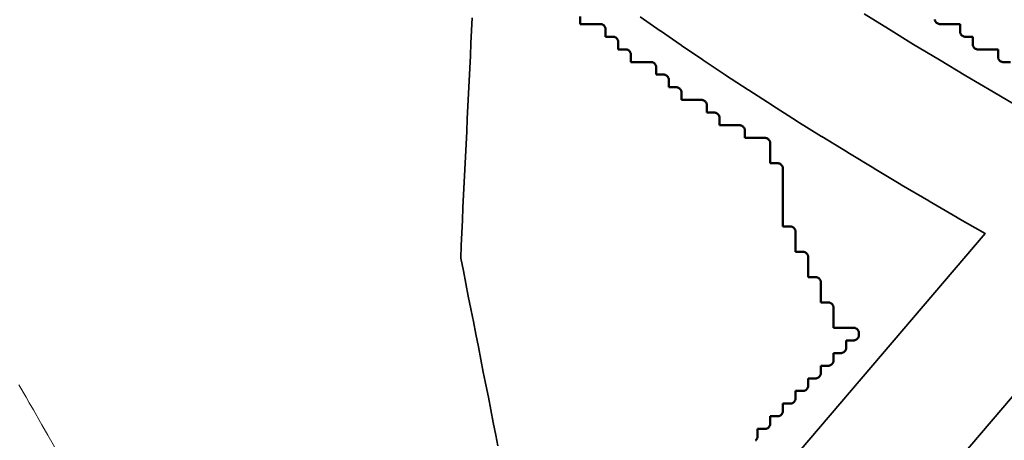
# Model space of a CAD drawing. Header units: metres. Extents: x -6552 to -6384, y 5654608 to 5654799.
# Tile 16 of 68: x -6493.06 to -6473.63, y 5654654.53 to 5654662.84. Entities that reach past the tile are written whole.
import ezdxf

# ---------------------------------------------------------------- set-up
doc = ezdxf.new("R2010")
doc.units = ezdxf.units.M
doc.header["$LTSCALE"] = 0.5
doc.linetypes.add('PHANTOM', pattern=[22, 12, -2, 2, -2, 2, -2])
for name, color, linetype, lineweight in [('L-HARD-PAVE', 8, 'Continuous', 35), ('L-SITE-LIMIT', 6, 'PHANTOM', 50), ('V-TOPO-MAJR', 34, 'Continuous', 35), ('V-TOPO-MINR', 32, 'Continuous', 13)]:
    doc.layers.add(name, color=color, linetype=linetype, lineweight=lineweight)

msp = doc.modelspace()

# ---------------------------------------------------------------- linework, layer by layer
at = {"layer": 'L-HARD-PAVE'}
for points in [[(-6476.395, 5654662.953), (-6475.914, 5654662.653), (-6475.419, 5654662.348), (-6474.91, 5654662.04), (-6474.387, 5654661.727), (-6473.85, 5654661.41), (-6473.3, 5654661.09)], [(-6492.786, 5654636.583), (-6474.005, 5654658.611), (-6474.549, 5654658.924), (-6474.555, 5654658.928), (-6475.112, 5654659.252), (-6475.118, 5654659.255), (-6475.661, 5654659.576), (-6475.667, 5654659.579), (-6476.196, 5654659.896), (-6476.203, 5654659.9), (-6476.718, 5654660.212), (-6476.725, 5654660.216), (-6477.227, 5654660.525), (-6477.234, 5654660.529), (-6477.722, 5654660.834), (-6477.73, 5654660.839), (-6478.204, 5654661.139), (-6478.212, 5654661.144), (-6478.673, 5654661.441), (-6478.681, 5654661.447), (-6479.128, 5654661.74), (-6479.137, 5654661.745), (-6479.57, 5654662.034), (-6479.579, 5654662.04), (-6479.999, 5654662.325), (-6480.008, 5654662.332), (-6480.415, 5654662.613), (-6480.421, 5654662.617), (-6480.814, 5654662.893)], [(-6471.781, 5654657.366), (-6490.884, 5654634.961)]]:
    msp.add_lwpolyline(points, dxfattribs=at)
at = {"layer": 'L-SITE-LIMIT'}
for points in [[(-6478.537, 5654654.523), (-6478.529, 5654654.529), (-6478.523, 5654654.537), (-6478.517, 5654654.544), (-6478.512, 5654654.553), (-6478.508, 5654654.562), (-6478.504, 5654654.571), (-6478.502, 5654654.58), (-6478.5, 5654654.59), (-6478.5, 5654654.6), (-6478.5, 5654654.748), (-6478.5, 5654654.75), (-6478.498, 5654654.75), (-6478.35, 5654654.75), (-6478.34, 5654654.75), (-6478.33, 5654654.752), (-6478.321, 5654654.754), (-6478.312, 5654654.758), (-6478.303, 5654654.762), (-6478.294, 5654654.767), (-6478.287, 5654654.773), (-6478.279, 5654654.779), (-6478.273, 5654654.787), (-6478.267, 5654654.794), (-6478.262, 5654654.803), (-6478.258, 5654654.812), (-6478.254, 5654654.821), (-6478.252, 5654654.83), (-6478.25, 5654654.84), (-6478.25, 5654654.85), (-6478.25, 5654654.998), (-6478.25, 5654655), (-6478.248, 5654655), (-6478.1, 5654655), (-6478.09, 5654655), (-6478.08, 5654655.002), (-6478.071, 5654655.004), (-6478.062, 5654655.008), (-6478.053, 5654655.012), (-6478.044, 5654655.017), (-6478.037, 5654655.023), (-6478.029, 5654655.029), (-6478.023, 5654655.037), (-6478.017, 5654655.044), (-6478.012, 5654655.053), (-6478.008, 5654655.062), (-6478.004, 5654655.071), (-6478.002, 5654655.08), (-6478, 5654655.09), (-6478, 5654655.1), (-6478, 5654655.248), (-6478, 5654655.25), (-6477.998, 5654655.25), (-6477.85, 5654655.25), (-6477.84, 5654655.25), (-6477.83, 5654655.252), (-6477.821, 5654655.254), (-6477.812, 5654655.258), (-6477.803, 5654655.262), (-6477.794, 5654655.267), (-6477.787, 5654655.273), (-6477.779, 5654655.279), (-6477.773, 5654655.287), (-6477.767, 5654655.294), (-6477.762, 5654655.303), (-6477.758, 5654655.312), (-6477.754, 5654655.321), (-6477.752, 5654655.33), (-6477.75, 5654655.34), (-6477.75, 5654655.35), (-6477.75, 5654655.498), (-6477.75, 5654655.5), (-6477.748, 5654655.5), (-6477.6, 5654655.5), (-6477.59, 5654655.5), (-6477.58, 5654655.502), (-6477.571, 5654655.504), (-6477.562, 5654655.508), (-6477.553, 5654655.512), (-6477.544, 5654655.517), (-6477.537, 5654655.523), (-6477.529, 5654655.529), (-6477.523, 5654655.537), (-6477.517, 5654655.544), (-6477.512, 5654655.553), (-6477.508, 5654655.562), (-6477.504, 5654655.571), (-6477.502, 5654655.58), (-6477.5, 5654655.59), (-6477.5, 5654655.6), (-6477.5, 5654655.748), (-6477.5, 5654655.75), (-6477.498, 5654655.75), (-6477.35, 5654655.75), (-6477.34, 5654655.75), (-6477.33, 5654655.752), (-6477.321, 5654655.754), (-6477.312, 5654655.758), (-6477.303, 5654655.762), (-6477.294, 5654655.767), (-6477.287, 5654655.773), (-6477.279, 5654655.779), (-6477.273, 5654655.787), (-6477.267, 5654655.794), (-6477.262, 5654655.803), (-6477.258, 5654655.812), (-6477.254, 5654655.821), (-6477.252, 5654655.83), (-6477.25, 5654655.84), (-6477.25, 5654655.85), (-6477.25, 5654655.998), (-6477.25, 5654656), (-6477.248, 5654656), (-6477.1, 5654656), (-6477.09, 5654656), (-6477.08, 5654656.002), (-6477.071, 5654656.004), (-6477.062, 5654656.008), (-6477.053, 5654656.012), (-6477.044, 5654656.017), (-6477.037, 5654656.023), (-6477.029, 5654656.029), (-6477.023, 5654656.037), (-6477.017, 5654656.044), (-6477.012, 5654656.053), (-6477.008, 5654656.062), (-6477.004, 5654656.071), (-6477.002, 5654656.08), (-6477, 5654656.09), (-6477, 5654656.1), (-6477, 5654656.248), (-6477, 5654656.25), (-6476.998, 5654656.25), (-6476.85, 5654656.25), (-6476.84, 5654656.25), (-6476.83, 5654656.252), (-6476.821, 5654656.254), (-6476.812, 5654656.258), (-6476.803, 5654656.262), (-6476.794, 5654656.267), (-6476.787, 5654656.273), (-6476.779, 5654656.279), (-6476.773, 5654656.287), (-6476.767, 5654656.294), (-6476.762, 5654656.303), (-6476.758, 5654656.312), (-6476.754, 5654656.321), (-6476.752, 5654656.33), (-6476.75, 5654656.34), (-6476.75, 5654656.35), (-6476.75, 5654656.498), (-6476.75, 5654656.5), (-6476.748, 5654656.5), (-6476.6, 5654656.5), (-6476.59, 5654656.5), (-6476.58, 5654656.502), (-6476.571, 5654656.504), (-6476.562, 5654656.508), (-6476.553, 5654656.512), (-6476.544, 5654656.517), (-6476.537, 5654656.523), (-6476.529, 5654656.529), (-6476.523, 5654656.537), (-6476.517, 5654656.544), (-6476.512, 5654656.553), (-6476.508, 5654656.562), (-6476.504, 5654656.571), (-6476.502, 5654656.58), (-6476.5, 5654656.59), (-6476.5, 5654656.6), (-6476.5, 5654656.65), (-6476.5, 5654656.66), (-6476.502, 5654656.67), (-6476.504, 5654656.679), (-6476.508, 5654656.688), (-6476.512, 5654656.697), (-6476.517, 5654656.706), (-6476.523, 5654656.713), (-6476.529, 5654656.721), (-6476.537, 5654656.727), (-6476.544, 5654656.733), (-6476.553, 5654656.738), (-6476.562, 5654656.742), (-6476.571, 5654656.746), (-6476.58, 5654656.748), (-6476.59, 5654656.75), (-6476.6, 5654656.75), (-6476.998, 5654656.75), (-6477, 5654656.75), (-6477, 5654656.752), (-6477, 5654657.15), (-6477, 5654657.16), (-6477.002, 5654657.17), (-6477.004, 5654657.179), (-6477.008, 5654657.188), (-6477.012, 5654657.197), (-6477.017, 5654657.206), (-6477.023, 5654657.213), (-6477.029, 5654657.221), (-6477.037, 5654657.227), (-6477.044, 5654657.233), (-6477.053, 5654657.238), (-6477.062, 5654657.242), (-6477.071, 5654657.246), (-6477.08, 5654657.248), (-6477.09, 5654657.25), (-6477.1, 5654657.25), (-6477.248, 5654657.25), (-6477.25, 5654657.25), (-6477.25, 5654657.252), (-6477.25, 5654657.65), (-6477.25, 5654657.66), (-6477.252, 5654657.67), (-6477.254, 5654657.679), (-6477.258, 5654657.688), (-6477.262, 5654657.697), (-6477.267, 5654657.706), (-6477.273, 5654657.713), (-6477.279, 5654657.721), (-6477.287, 5654657.727), (-6477.294, 5654657.733), (-6477.303, 5654657.738), (-6477.312, 5654657.742), (-6477.321, 5654657.746), (-6477.33, 5654657.748), (-6477.34, 5654657.75), (-6477.35, 5654657.75), (-6477.498, 5654657.75), (-6477.5, 5654657.75), (-6477.5, 5654657.752), (-6477.5, 5654658.15), (-6477.5, 5654658.16), (-6477.502, 5654658.17), (-6477.504, 5654658.179), (-6477.508, 5654658.188), (-6477.512, 5654658.197), (-6477.517, 5654658.206), (-6477.523, 5654658.213), (-6477.529, 5654658.221), (-6477.537, 5654658.227), (-6477.544, 5654658.233), (-6477.553, 5654658.238), (-6477.562, 5654658.242), (-6477.571, 5654658.246), (-6477.58, 5654658.248), (-6477.59, 5654658.25), (-6477.6, 5654658.25), (-6477.748, 5654658.25), (-6477.75, 5654658.25), (-6477.75, 5654658.252), (-6477.75, 5654658.65), (-6477.75, 5654658.66), (-6477.752, 5654658.67), (-6477.754, 5654658.679), (-6477.758, 5654658.688), (-6477.762, 5654658.697), (-6477.767, 5654658.706), (-6477.773, 5654658.713), (-6477.779, 5654658.721), (-6477.787, 5654658.727), (-6477.794, 5654658.733), (-6477.803, 5654658.738), (-6477.812, 5654658.742), (-6477.821, 5654658.746), (-6477.83, 5654658.748), (-6477.84, 5654658.75), (-6477.85, 5654658.75), (-6477.998, 5654658.75), (-6478, 5654658.75), (-6478, 5654658.752), (-6478, 5654659.9), (-6478, 5654659.91), (-6478.002, 5654659.92), (-6478.004, 5654659.929), (-6478.008, 5654659.938), (-6478.012, 5654659.947), (-6478.017, 5654659.956), (-6478.023, 5654659.963), (-6478.029, 5654659.971), (-6478.037, 5654659.977), (-6478.044, 5654659.983), (-6478.053, 5654659.988), (-6478.062, 5654659.992), (-6478.071, 5654659.996), (-6478.08, 5654659.998), (-6478.09, 5654660), (-6478.1, 5654660), (-6478.248, 5654660), (-6478.25, 5654660), (-6478.25, 5654660.002), (-6478.25, 5654660.4), (-6478.25, 5654660.41), (-6478.252, 5654660.42), (-6478.254, 5654660.429), (-6478.258, 5654660.438), (-6478.262, 5654660.447), (-6478.267, 5654660.456), (-6478.273, 5654660.463), (-6478.279, 5654660.471), (-6478.287, 5654660.477), (-6478.294, 5654660.483), (-6478.303, 5654660.488), (-6478.312, 5654660.492), (-6478.321, 5654660.496), (-6478.33, 5654660.498), (-6478.34, 5654660.5), (-6478.35, 5654660.5), (-6478.748, 5654660.5), (-6478.75, 5654660.5), (-6478.75, 5654660.502), (-6478.75, 5654660.65), (-6478.75, 5654660.66), (-6478.752, 5654660.67), (-6478.754, 5654660.679), (-6478.758, 5654660.688), (-6478.762, 5654660.697), (-6478.767, 5654660.706), (-6478.773, 5654660.713), (-6478.779, 5654660.721), (-6478.787, 5654660.727), (-6478.794, 5654660.733), (-6478.803, 5654660.738), (-6478.812, 5654660.742), (-6478.821, 5654660.746), (-6478.83, 5654660.748), (-6478.84, 5654660.75), (-6478.85, 5654660.75), (-6479.248, 5654660.75), (-6479.25, 5654660.75), (-6479.25, 5654660.752), (-6479.25, 5654660.9), (-6479.25, 5654660.91), (-6479.252, 5654660.92), (-6479.254, 5654660.929), (-6479.258, 5654660.938), (-6479.262, 5654660.947), (-6479.267, 5654660.956), (-6479.273, 5654660.963), (-6479.279, 5654660.971), (-6479.287, 5654660.977), (-6479.294, 5654660.983), (-6479.303, 5654660.988), (-6479.312, 5654660.992), (-6479.321, 5654660.996), (-6479.33, 5654660.998), (-6479.34, 5654661), (-6479.35, 5654661), (-6479.498, 5654661), (-6479.5, 5654661), (-6479.5, 5654661.002), (-6479.5, 5654661.15), (-6479.5, 5654661.16), (-6479.502, 5654661.17), (-6479.504, 5654661.179), (-6479.508, 5654661.188), (-6479.512, 5654661.197), (-6479.517, 5654661.206), (-6479.523, 5654661.213), (-6479.529, 5654661.221), (-6479.537, 5654661.227), (-6479.544, 5654661.233), (-6479.553, 5654661.238), (-6479.562, 5654661.242), (-6479.571, 5654661.246), (-6479.58, 5654661.248), (-6479.59, 5654661.25), (-6479.6, 5654661.25), (-6479.998, 5654661.25), (-6480, 5654661.25), (-6480, 5654661.252), (-6480, 5654661.4), (-6480, 5654661.41), (-6480.002, 5654661.42), (-6480.004, 5654661.429), (-6480.008, 5654661.438), (-6480.012, 5654661.447), (-6480.017, 5654661.456), (-6480.023, 5654661.463), (-6480.029, 5654661.471), (-6480.037, 5654661.477), (-6480.044, 5654661.483), (-6480.053, 5654661.488), (-6480.062, 5654661.492), (-6480.071, 5654661.496), (-6480.08, 5654661.498), (-6480.09, 5654661.5), (-6480.1, 5654661.5), (-6480.248, 5654661.5), (-6480.25, 5654661.5), (-6480.25, 5654661.502), (-6480.25, 5654661.65), (-6480.25, 5654661.66), (-6480.252, 5654661.67), (-6480.254, 5654661.679), (-6480.258, 5654661.688), (-6480.262, 5654661.697), (-6480.267, 5654661.706), (-6480.273, 5654661.713), (-6480.279, 5654661.721), (-6480.287, 5654661.727), (-6480.294, 5654661.733), (-6480.303, 5654661.738), (-6480.312, 5654661.742), (-6480.321, 5654661.746), (-6480.33, 5654661.748), (-6480.34, 5654661.75), (-6480.35, 5654661.75), (-6480.498, 5654661.75), (-6480.5, 5654661.75), (-6480.5, 5654661.752), (-6480.5, 5654661.9), (-6480.5, 5654661.91), (-6480.502, 5654661.92), (-6480.504, 5654661.929), (-6480.508, 5654661.938), (-6480.512, 5654661.947), (-6480.517, 5654661.956), (-6480.523, 5654661.963), (-6480.529, 5654661.971), (-6480.537, 5654661.977), (-6480.544, 5654661.983), (-6480.553, 5654661.988), (-6480.562, 5654661.992), (-6480.571, 5654661.996), (-6480.58, 5654661.998), (-6480.59, 5654662), (-6480.6, 5654662), (-6480.998, 5654662), (-6481, 5654662), (-6481, 5654662.002), (-6481, 5654662.15), (-6481, 5654662.16), (-6481.002, 5654662.17), (-6481.004, 5654662.179), (-6481.008, 5654662.188), (-6481.012, 5654662.197), (-6481.017, 5654662.206), (-6481.023, 5654662.213), (-6481.029, 5654662.221), (-6481.037, 5654662.227), (-6481.044, 5654662.233), (-6481.053, 5654662.238), (-6481.062, 5654662.242), (-6481.071, 5654662.246), (-6481.08, 5654662.248), (-6481.09, 5654662.25), (-6481.1, 5654662.25), (-6481.248, 5654662.25), (-6481.25, 5654662.25), (-6481.25, 5654662.252), (-6481.25, 5654662.4), (-6481.25, 5654662.41), (-6481.252, 5654662.42), (-6481.254, 5654662.429), (-6481.258, 5654662.438), (-6481.262, 5654662.447), (-6481.267, 5654662.456), (-6481.273, 5654662.463), (-6481.279, 5654662.471), (-6481.287, 5654662.477), (-6481.294, 5654662.483), (-6481.303, 5654662.488), (-6481.312, 5654662.492), (-6481.321, 5654662.496), (-6481.33, 5654662.498), (-6481.34, 5654662.5), (-6481.35, 5654662.5), (-6481.498, 5654662.5), (-6481.5, 5654662.5), (-6481.5, 5654662.502), (-6481.5, 5654662.65), (-6481.5, 5654662.66), (-6481.502, 5654662.67), (-6481.504, 5654662.679), (-6481.508, 5654662.688), (-6481.512, 5654662.697), (-6481.517, 5654662.706), (-6481.523, 5654662.713), (-6481.529, 5654662.721), (-6481.537, 5654662.727), (-6481.544, 5654662.733), (-6481.553, 5654662.738), (-6481.562, 5654662.742), (-6481.571, 5654662.746), (-6481.58, 5654662.748), (-6481.59, 5654662.75), (-6481.6, 5654662.75), (-6481.998, 5654662.75), (-6482, 5654662.75), (-6482, 5654662.752), (-6482, 5654662.9)], [(-6475, 5654662.84), (-6474.998, 5654662.83), (-6474.996, 5654662.821), (-6474.992, 5654662.812), (-6474.988, 5654662.803), (-6474.983, 5654662.794), (-6474.977, 5654662.787), (-6474.971, 5654662.779), (-6474.963, 5654662.773), (-6474.956, 5654662.767), (-6474.947, 5654662.762), (-6474.938, 5654662.758), (-6474.929, 5654662.754), (-6474.92, 5654662.752), (-6474.91, 5654662.75), (-6474.9, 5654662.75), (-6474.502, 5654662.75), (-6474.5, 5654662.75), (-6474.5, 5654662.748), (-6474.5, 5654662.6), (-6474.5, 5654662.59), (-6474.498, 5654662.58), (-6474.496, 5654662.571), (-6474.492, 5654662.562), (-6474.488, 5654662.553), (-6474.483, 5654662.544), (-6474.477, 5654662.537), (-6474.471, 5654662.529), (-6474.463, 5654662.523), (-6474.456, 5654662.517), (-6474.447, 5654662.512), (-6474.438, 5654662.508), (-6474.429, 5654662.504), (-6474.42, 5654662.502), (-6474.41, 5654662.5), (-6474.4, 5654662.5), (-6474.252, 5654662.5), (-6474.25, 5654662.5), (-6474.25, 5654662.498), (-6474.25, 5654662.35), (-6474.25, 5654662.34), (-6474.248, 5654662.33), (-6474.246, 5654662.321), (-6474.242, 5654662.312), (-6474.238, 5654662.303), (-6474.233, 5654662.294), (-6474.227, 5654662.287), (-6474.221, 5654662.279), (-6474.213, 5654662.273), (-6474.206, 5654662.267), (-6474.197, 5654662.262), (-6474.188, 5654662.258), (-6474.179, 5654662.254), (-6474.17, 5654662.252), (-6474.16, 5654662.25), (-6474.15, 5654662.25), (-6473.752, 5654662.25), (-6473.75, 5654662.25), (-6473.75, 5654662.248), (-6473.75, 5654662.1), (-6473.75, 5654662.09), (-6473.748, 5654662.08), (-6473.746, 5654662.071), (-6473.742, 5654662.062), (-6473.738, 5654662.053), (-6473.733, 5654662.044), (-6473.727, 5654662.037), (-6473.721, 5654662.029), (-6473.713, 5654662.023), (-6473.706, 5654662.017), (-6473.697, 5654662.012), (-6473.688, 5654662.008), (-6473.679, 5654662.004), (-6473.67, 5654662.002), (-6473.66, 5654662), (-6473.65, 5654662), (-6473.502, 5654662)]]:
    msp.add_lwpolyline(points, dxfattribs=at)
at = {"layer": 'V-TOPO-MAJR'}
msp.add_lwpolyline([(-6484.132, 5654662.875), (-6484.145, 5654662.625), (-6484.157, 5654662.375), (-6484.167, 5654662.125), (-6484.179, 5654661.875), (-6484.192, 5654661.625), (-6484.204, 5654661.375), (-6484.217, 5654661.125), (-6484.228, 5654660.875), (-6484.24, 5654660.625), (-6484.252, 5654660.375), (-6484.265, 5654660.125), (-6484.277, 5654659.875), (-6484.289, 5654659.625), (-6484.301, 5654659.375), (-6484.314, 5654659.125), (-6484.326, 5654658.875), (-6484.338, 5654658.625), (-6484.35, 5654658.375), (-6484.355, 5654658.125), (-6484.305, 5654657.875), (-6484.255, 5654657.625), (-6484.208, 5654657.375), (-6484.158, 5654657.125), (-6484.125, 5654656.963), (-6484.108, 5654656.875), (-6484.06, 5654656.625), (-6484.01, 5654656.375), (-6483.96, 5654656.125), (-6483.913, 5654655.875), (-6483.875, 5654655.688), (-6483.863, 5654655.625), (-6483.812, 5654655.375), (-6483.765, 5654655.125), (-6483.715, 5654654.875), (-6483.665, 5654654.625), (-6483.625, 5654654.414)], dxfattribs=at)
at = {"layer": 'V-TOPO-MINR'}
msp.add_lwpolyline([(-6493.081, 5654655.625), (-6492.937, 5654655.375), (-6492.875, 5654655.267), (-6492.794, 5654655.125), (-6492.65, 5654654.875), (-6492.625, 5654654.832), (-6492.507, 5654654.625), (-6492.375, 5654654.396)], dxfattribs=at)

doc.saveas('drawing.dxf')
